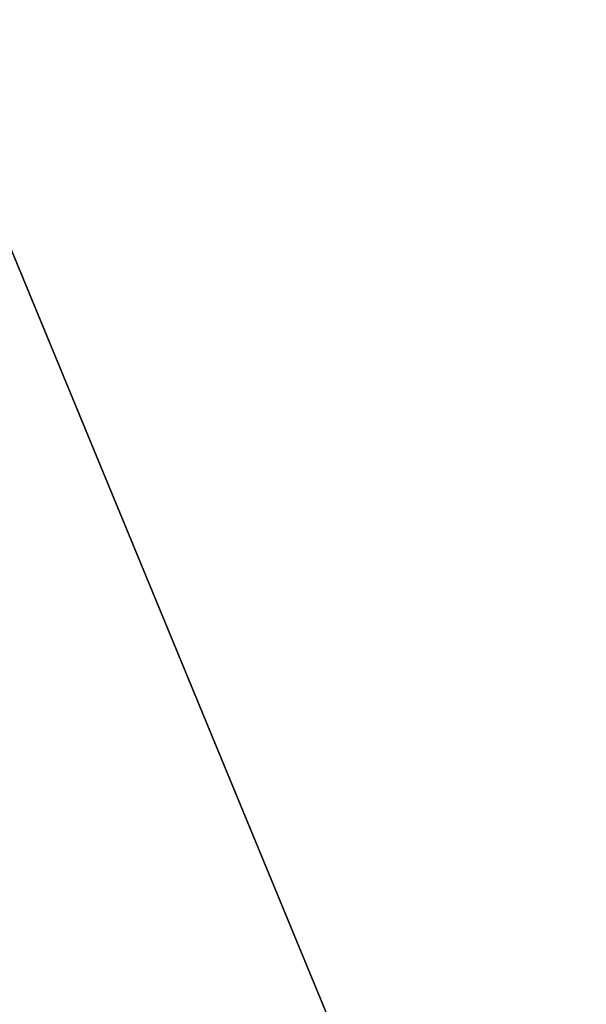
# Model space of a CAD drawing. Header units: inches. Extents: x 491 to 729, y -143 to 65.
# Tile 197 of 240: x 511.05 to 513.87, y -12.16 to -7.26. Entities that reach past the tile are written whole.
import ezdxf

# ---------------------------------------------------------------- set-up
doc = ezdxf.new("R2010")
doc.units = ezdxf.units.IN
doc.header["$MEASUREMENT"] = 0
doc.layers.add('A-FURN', color=7, linetype='Continuous')
doc.layers.add('CET color tan', color=7, linetype='Continuous', true_color=0xd4b38d)

# ---------------------------------------------------------------- blocks, each defined once
blk = doc.blocks.new('*C28')
at = {"layer": 'CET color tan', "linetype": 'Continuous'}
mesh = blk.add_polyface(dxfattribs=at)
corners = [(-35, -14.3819, 28.5), (35, -14.3819, 28.5), (35, 14.5, 28.5), (-35, 14.5, 28.5)]
mesh.append_faces([[corners[k] for k in face] for face in [(0, 2, 3, 0)]], dxfattribs={"vtx0": -1, "vtx3": -1})
mesh.append_faces([[corners[k] for k in face] for face in [(0, 1, 2, 0)]], dxfattribs={"vtx2": -1})
mesh = blk.add_polyface(dxfattribs=at)
corners = [(-35, -14.3819, 27.563), (35, 14.5, 27.563), (35, -14.3819, 27.563), (-35, 14.5, 27.563)]
mesh.append_faces([[corners[k] for k in face] for face in [(0, 1, 2, 0)]], dxfattribs={"vtx0": -1, "vtx3": -1})
mesh.append_faces([[corners[k] for k in face] for face in [(0, 3, 1, 0)]], dxfattribs={"vtx2": -1})
blk = doc.blocks.new('*C27')
at = {"layer": 'A-FURN', "linetype": 'Continuous', "rotation": 89.99999999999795}
blk.add_blockref('*C28', (508.6902, -2.6428), dxfattribs=at)

msp = doc.modelspace()

# ---------------------------------------------------------------- block references
at = {"layer": 'A-FURN', "linetype": 'Continuous'}
msp.add_blockref('*C27', (0, 0), dxfattribs=at)

doc.saveas('drawing.dxf')
